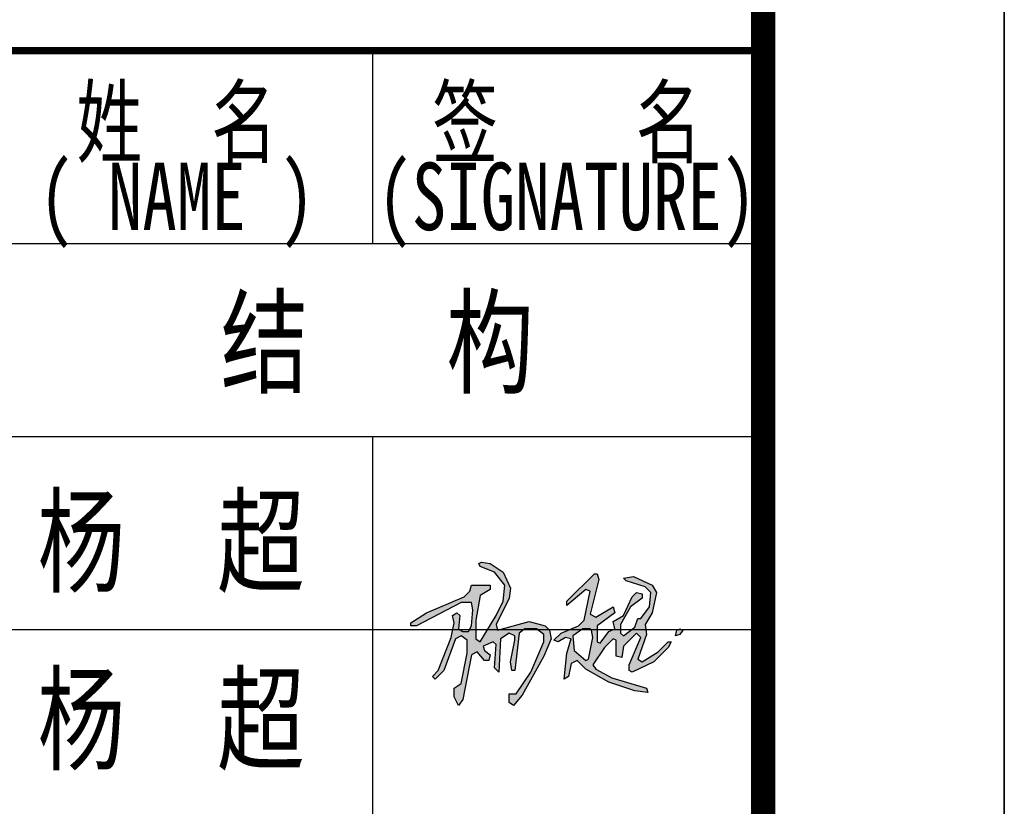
# Model space of a CAD drawing. Extents: x -302077 to 107904, y -9283 to 295706.
# Tile 232 of 256: x 103822 to 107904, y 127378 to 130640. Entities that reach past the tile are written whole.
import ezdxf
from ezdxf.enums import TextEntityAlignment as Align

# ---------------------------------------------------------------- set-up
doc = ezdxf.new("R2010")
doc.units = 0
doc.header["$LTSCALE"] = 500
doc.header["$MEASUREMENT"] = 0
doc.layers.get('0').update_dxf_attribs({"linetype": 'CONTINUOUS'})
doc.layers.add('PUB_TITLE', color=4, linetype='CONTINUOUS')
doc.layers.add('TK', color=7, linetype='CONTINUOUS')
doc.styles.add('-宋体', font='txt', dxfattribs={"width": 0.8})
doc.styles.add('TKHZ1', font='txt', dxfattribs={"width": 0.8})

# ---------------------------------------------------------------- blocks, each defined once
blk = doc.blocks.new('A$C0D8D3458')
at = {"linetype": 'Continuous'}
h = blk.add_hatch(color=256, dxfattribs=at)
h.paths.add_polyline_path([(125, 52), (124, 53), (119, 53), (112, 48), (113, 38), (121, 31), (123, 32), (126, 47)], flags=16)
h.paths.add_polyline_path([(186, 53), (188, 52), (186, 49), (183, 48), (184, 52)])
h.paths.add_polyline_path([(127, 91), (129, 91), (130, 87), (124, 63), (128, 61), (140, 68), (141, 64), (129, 55), (129, 44), (131, 43), (137, 51), (141, 53), (140, 58), (147, 62), (153, 75), (156, 78), (160, 77), (160, 74), (152, 68), (145, 56), (145, 50), (147, 48), (155, 54), (157, 60), (159, 60), (165, 68), (166, 78), (162, 82), (149, 86), (147, 88), (154, 89), (167, 83), (170, 78), (167, 64), (162, 56), (163, 49), (157, 32), (160, 30), (171, 37), (178, 44), (180, 44), (178, 40), (168, 30), (153, 23), (151, 24), (151, 28), (159, 47), (156, 50), (147, 41), (146, 33), (142, 34), (142, 45), (140, 46), (134, 40), (126, 28), (128, 25), (139, 19), (163, 12), (164, 9), (155, 10), (137, 16), (121, 25), (115, 31), (111, 29), (109, 20), (106, 18), (108, 36), (111, 46), (107, 47), (102, 44), (99, 45), (104, 50), (116, 55), (120, 59), (124, 79), (121, 80), (108, 69), (108, 72)])
h.paths.add_polyline_path([(49, 99), (55, 98), (64, 92), (69, 81), (68, 74), (59, 56), (60, 52), (82, 58), (93, 55), (96, 52), (97, 46), (92, 34), (77, 7), (71, 0), (68, 2), (68, 8), (73, 8), (83, 23), (92, 44), (92, 49), (87, 53), (79, 53), (75, 50), (72, 24), (70, 24), (69, 30), (72, 45), (72, 48), (68, 50), (62, 46), (61, 23), (58, 26), (59, 42), (57, 44), (50, 41), (51, 38), (55, 35), (54, 31), (51, 31), (46, 37), (42, 35), (36, 4), (33, 0), (30, 6), (30, 12), (35, 15), (39, 36), (39, 45), (35, 48), (31, 46), (23, 24), (17, 18), (15, 20), (19, 24), (28, 47), (30, 57), (29, 62), (32, 64), (34, 62), (33, 53), (36, 51), (40, 51), (42, 55), (43, 66), (42, 71), (35, 71), (4, 55), (0, 55), (0, 57), (11, 64), (37, 75), (41, 79), (42, 83), (55, 83), (55, 80), (48, 76), (45, 59), (45, 46), (48, 44), (59, 62), (64, 72), (65, 83), (58, 92), (48, 96), (47, 98)])
for points in [[(49, 99), (55, 98), (64, 92), (69, 81), (68, 74), (59, 56), (60, 52), (82, 58), (93, 55), (96, 52), (97, 46), (92, 34), (77, 7), (71, 0), (68, 2), (68, 8), (73, 8), (83, 23), (92, 44), (92, 49), (87, 53), (79, 53), (75, 50), (72, 24), (70, 24), (69, 30), (72, 45), (72, 48), (68, 50), (62, 46), (61, 23), (58, 26), (59, 42), (57, 44), (50, 41), (51, 38), (55, 35), (54, 31), (51, 31), (46, 37), (42, 35), (36, 4), (33, 0), (30, 6), (30, 12), (35, 15), (39, 36), (39, 45), (35, 48), (31, 46), (23, 24), (17, 18), (15, 20), (19, 24), (28, 47), (30, 57), (29, 62), (32, 64), (34, 62), (33, 53), (36, 51), (40, 51), (42, 55), (43, 66), (42, 71), (35, 71), (4, 55), (0, 55), (0, 57), (11, 64), (37, 75), (41, 79), (42, 83), (55, 83), (55, 80), (48, 76), (45, 59), (45, 46), (48, 44), (59, 62), (64, 72), (65, 83), (58, 92), (48, 96), (47, 98), (49, 99)], [(127, 91), (129, 91), (130, 87), (124, 63), (128, 61), (140, 68), (141, 64), (129, 55), (129, 44), (131, 43), (137, 51), (141, 53), (140, 58), (147, 62), (153, 75), (156, 78), (160, 77), (160, 74), (152, 68), (145, 56), (145, 50), (147, 48), (155, 54), (157, 60), (159, 60), (165, 68), (166, 78), (162, 82), (149, 86), (147, 88), (154, 89), (167, 83), (170, 78), (167, 64), (162, 56), (163, 49), (157, 32), (160, 30), (171, 37), (178, 44), (180, 44), (178, 40), (168, 30), (153, 23), (151, 24), (151, 28), (159, 47), (156, 50), (147, 41), (146, 33), (142, 34), (142, 45), (140, 46), (134, 40), (126, 28), (128, 25), (139, 19), (163, 12), (164, 9), (155, 10), (137, 16), (121, 25), (115, 31), (111, 29), (109, 20), (106, 18), (108, 36), (111, 46), (107, 47), (102, 44), (99, 45), (104, 50), (116, 55), (120, 59), (124, 79), (121, 80), (108, 69), (108, 72), (127, 91)], [(125, 52), (124, 53), (119, 53), (112, 48), (113, 38), (121, 31), (123, 32), (126, 47), (125, 52)], [(186, 53), (188, 52), (186, 49), (183, 48), (184, 52), (186, 53)]]:
    blk.add_lwpolyline(points, dxfattribs=at)
blk = doc.blocks.new('wrtgtg')
at = {"color": 4}
blk.add_line((7804.3, -4841.2), (7804.3, 52558.8), dxfattribs=at)
at = {"layer": 'PUB_TITLE'}
for p, q in [((8804.3, 53558.8), (8804.3, -5841.2)), ((7804.3, -4841.2), (7804.3, 52558.8)), ((6186.5, 10358.8), (6186.5, 11158.8)), ((2204.3, 10358.8), (7804.3, 10358.8)), ((2204.3, 9558.8), (7804.3, 9558.8)), ((6186.5, 4748.4), (6186.5, 9558.8)), ((2204.3, 8758.8), (7804.3, 8758.8))]:
    blk.add_line(p, q, dxfattribs=at)
blk.add_lwpolyline([(-75295.7, -5841.2), (8804.3, -5841.2), (8804.3, 53558.8), (-75295.7, 53558.8)], close=True, dxfattribs=at)
at = {"layer": 'PUB_TITLE', "const_width": 100}
blk.add_lwpolyline([(-72795.7, -4841.2), (7804.3, -4841.2), (7804.3, 52558.8), (-72795.7, 52558.8)], close=True, dxfattribs=at)
at = {"layer": 'PUB_TITLE', "const_width": 29.7}
blk.add_lwpolyline([(2204.3, 11158.8), (7804.3, 11158.8)], dxfattribs=at)
at = {"linetype": 'Continuous', "xscale": 6, "yscale": 6, "zscale": 6}
blk.add_blockref('A$C0D8D3458', (6342.7, 8443.7), dxfattribs=at)
at = {"layer": 'TK'}
for s, height, style, width, p in [('姓  名', 280, '-宋体', 0.75, (5373, 10868.6)), ('签    名', 280, '-宋体', 0.75, (6990.3, 10868.6)), ('( NAME )', 280, '-宋体', 0.75, (5373, 10533.2)), ('(SIGNATURE)', 280, '-宋体', 0.75, (6990.3, 10533.2)), ('杨  超', 350, 'TKHZ1', 0.8, (5349.1, 9130.3)), ('杨  超', 350, 'TKHZ1', 0.8, (5349.1, 8393.3))]:
    blk.add_text(s, height=height, dxfattribs=dict(at, style=style, width=width)).set_placement(p, align=Align.MIDDLE)
at = {"layer": 'TK', "style": 'TKHZ1', "width": 0.8}
blk.add_text('结   构', height=350, dxfattribs=at).set_placement((6204.6, 9774.3), align=Align.CENTER)

msp = doc.modelspace()

# ---------------------------------------------------------------- block references
msp.add_blockref('wrtgtg', (99100.057, 119352.674))

doc.saveas('drawing.dxf')
